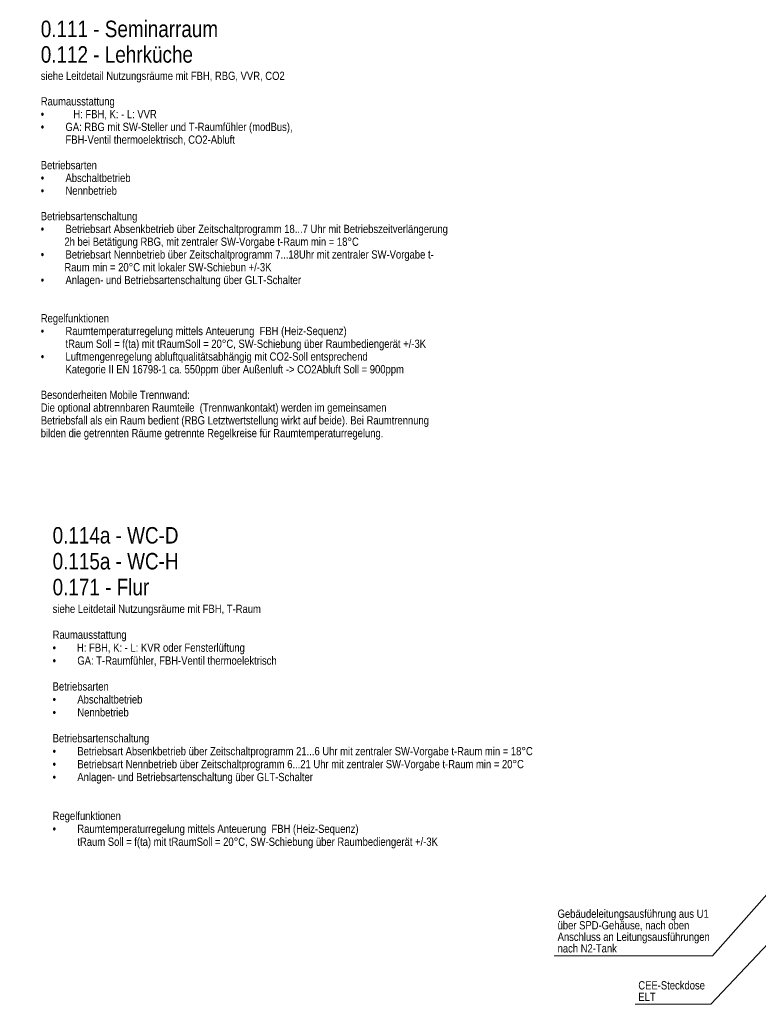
# Model space of a CAD drawing. Header units: metres. Extents: x -13.5 to 10.8, y -3.9 to 32.8.
# Tile 1 of 7: x -13.5 to -2.3, y -1.8 to 13.1. Entities that reach past the tile are written whole.
import ezdxf
from ezdxf.enums import TextEntityAlignment as Align

# ---------------------------------------------------------------- set-up
doc = ezdxf.new("R2010")
doc.units = ezdxf.units.M
doc.header["$MEASUREMENT"] = 0
for name, color, linetype, lineweight in [('TRI_H3D', 7, 'Continuous', 0), ('ZWP_480_TEXT_1_50_TOP', 7, 'Continuous', 0), ('ZWP_480_TEXT_SCHWARZ', 7, 'Continuous', 0)]:
    doc.layers.add(name, color=color, linetype=linetype, lineweight=lineweight)
doc.layers.get('TRI_H3D').off()
doc.styles.add('ZWP_1 50', font='ARIALN.TTF', dxfattribs={"height": 0.125})

# ---------------------------------------------------------------- blocks, each defined once
blk = doc.blocks.new('_T3D___8')
at = {"layer": 'ZWP_480_TEXT_1_50_TOP', "linetype": 'Continuous'}
for p, q in [((-2.421, -1.044), (-1.171, 0.363)), ((-4.82, -1.044), (-2.421, -1.044))]:
    blk.add_line(p, q, dxfattribs=at)
at = {"layer": 'ZWP_480_TEXT_1_50_TOP', "linetype": 'Continuous', "style": 'ZWP_1 50'}
for s, p in [('Gebäudeleitungsausführung aus U1', (-4.77, -0.344)), ('über SPD-Gehäuse, nach oben ', (-4.77, -0.519)), ('Anschluss an Leitungsausführungen', (-4.77, -0.694)), ('nach N2-Tank', (-4.77, -0.869))]:
    blk.add_text(s, height=0.125, dxfattribs=at).set_placement(p, align=Align.TOP_LEFT)
blk = doc.blocks.new('_T3D___9')
at = {"layer": 'ZWP_480_TEXT_1_50_TOP', "linetype": 'Continuous'}
for p, q in [((1.101, -0.35), (2.375, 1.004)), ((-0.05, -0.35), (1.101, -0.35))]:
    blk.add_line(p, q, dxfattribs=at)
at = {"layer": 'ZWP_480_TEXT_1_50_TOP', "linetype": 'Continuous', "style": 'ZWP_1 50'}
for s, p in [('CEE-Steckdose ', (0, 0)), ('ELT', (0, -0.175))]:
    blk.add_text(s, height=0.125, dxfattribs=at).set_placement(p, align=Align.TOP_LEFT)

msp = doc.modelspace()

# ---------------------------------------------------------------- block references
at = {"layer": 'TRI_H3D', "color": 7, "linetype": 'Continuous', "lineweight": 0}
for name, p in [('_T3D___8', (-0.53, -0.038)), ('_T3D___9', (-4.075, -1.468))]:
    msp.add_blockref(name, p, dxfattribs=at)

# ---------------------------------------------------------------- texts
at = {"layer": 'ZWP_480_TEXT_SCHWARZ', "linetype": 'Continuous', "lineweight": 0, "insert": (-13.141, 13.331, 0), "char_height": 0.15, "width": 9.6536, "attachment_point": 1, "line_spacing_factor": 0.928571, "style": 'ZWP_1 50'}
msp.add_mtext('\\pt0.375;\\P\\pt0.5;\\H1.66667x;0.111 - Seminarraum\\P0.112 - Lehrküche\\P\\pt0.375,0.375;\\fArial Narrow|b0|i0|c00|p39;\\Q0;\\H0.5x;\\A1;siehe Leitdetail Nutzungsräume mit FBH, RBG, VVR, CO2\\P\\PRaumausstattung\\P•^I   H: FBH, K: - L: VVR\\P•     ^IGA: RBG mit SW-Steller und T-Raumfühler (modBus), \\P^IFBH-Ventil thermoelektrisch, CO2-Abluft\\P\\PBetriebsarten\\P•^IAbschaltbetrieb\\P•^INennbetrieb\\P\\PBetriebsartenschaltung\\P•^IBetriebsart Absenkbetrieb über Zeitschaltprogramm 18...7 Uhr mit Betriebszeitverlängerung                 \\P         2h bei Betätigung RBG, mit zentraler SW-Vorgabe t-Raum min = 18°C\\P•^IBetriebsart Nennbetrieb über Zeitschaltprogramm 7...18Uhr mit zentraler SW-Vorgabe t-   \\P         Raum min = 20°C mit lokaler SW-Schiebun +/-3K\\P•^IAnlagen- und Betriebsartenschaltung über GLT-Schalter \\P\\P\\PRegelfunktionen\\P•^IRaumtemperaturregelung mittels Anteuerung  FBH (Heiz-Sequenz)\\P^ItRaum Soll = f(ta) mit tRaumSoll = 20°C, SW-Schiebung über Raumbediengerät +/-3K\\P•^ILuftmengenregelung abluftqualitätsabhängig mit CO2-Soll entsprechend \\P^IKategorie II EN 16798-1 ca. 550ppm über Außenluft -> CO2Abluft Soll = 900ppm\\P\\PBesonderheiten Mobile Trennwand: \\PDie optional abtrennbaren Raumteile  (Trennwankontakt) werden im gemeinsamen \\PBetriebsfall als ein Raum bedient (RBG Letztwertstellung wirkt auf beide). Bei Raumtrennung \\Pbilden die getrennten Räume getrennte Regelkreise für Raumtemperaturregelung.\\P\\P\\P\\P\\P', dxfattribs=at)

# ---------------------------------------------------------------- next in the draw order: texts
at = {"layer": 'ZWP_480_TEXT_SCHWARZ', "linetype": 'Continuous', "lineweight": 0, "insert": (-12.961, 5.419, 4.009), "char_height": 0.15, "width": 9.6536, "attachment_point": 1, "line_spacing_factor": 0.941667, "style": 'ZWP_1 50', "bg_fill": 3, "box_fill_scale": 4.333333, "bg_fill_color": 7, "bg_fill_transparency": 0}
msp.add_mtext('\\pt18.75;\\H1.66667x;0.114a - WC-D\\P0.115a - WC-H\\P0.171 - Flur\\P\\pt0.375;\\fArial Narrow|b0|i0|c00|p39;\\Q0;\\H0.5x;\\A1;siehe Leitdetail Nutzungsräume mit FBH, T-Raum\\P\\PRaumausstattung\\P\\pt0.25,0.375;•^I   H: FBH, K: - L: KVR oder Fensterlüftung\\P\\pt0.375;•     ^IGA: T-Raumfühler, FBH-Ventil thermoelektrisch\\P\\PBetriebsarten\\P•^IAbschaltbetrieb\\P•^INennbetrieb\\P\\PBetriebsartenschaltung\\P•^IBetriebsart Absenkbetrieb über Zeitschaltprogramm 21...6 Uhr mit zentraler SW-Vorgabe t-Raum min = 18°C\\P•^IBetriebsart Nennbetrieb über Zeitschaltprogramm 6...21 Uhr mit zentraler SW-Vorgabe t-Raum min = 20°C\\P•^IAnlagen- und Betriebsartenschaltung über GLT-Schalter \\P\\P\\PRegelfunktionen\\P•^IRaumtemperaturregelung mittels Anteuerung  FBH (Heiz-Sequenz)\\P^ItRaum Soll = f(ta) mit tRaumSoll = 20°C, SW-Schiebung über Raumbediengerät +/-3K\\P\\P\\P\\P', dxfattribs=at)

doc.saveas('drawing.dxf')
